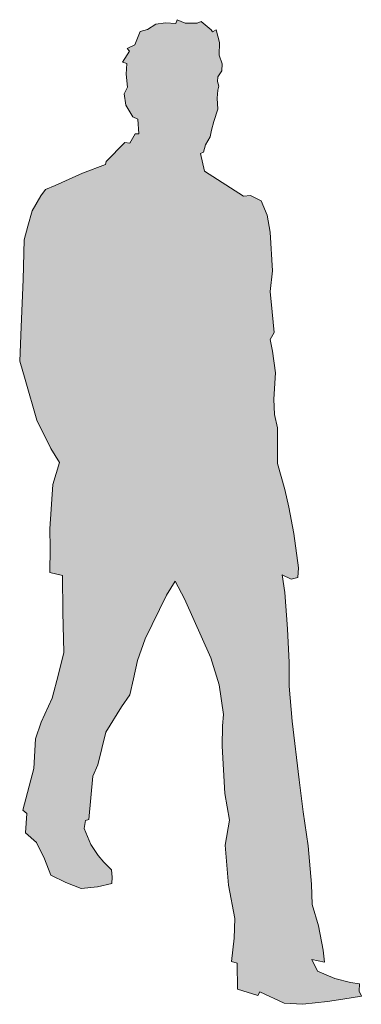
# Model space of a CAD drawing. Header units: metres. Extents: x -69 to 133, y -8 to 26.
# Tile 1 of 103: x -69.254 to -68.643, y 9.697 to 11.455. Entities that reach past the tile are written whole.
import ezdxf

# ---------------------------------------------------------------- set-up
doc = ezdxf.new("R2010")
doc.units = ezdxf.units.M
doc.header["$MEASUREMENT"] = 0
doc.layers.add('60 Ausstattung außen', color=7, linetype='Continuous')

# ---------------------------------------------------------------- blocks, each defined once
blk = doc.blocks.new('Mann gehend Kontur 02 27[7]_2', base_point=(-68.7479, 9.6968))
at = {"layer": '60 Ausstattung außen', "linetype": 'Continuous', "lineweight": 0, "true_color": 0xffffff}
blk.add_hatch(color=7, dxfattribs=at).paths.add_polyline_path([(-68.9758, 10.452), (-68.959, 10.4208), (-68.912, 10.3153), (-68.8974, 10.2674), (-68.8896, 10.2144), (-68.8913, 10.1942), (-68.8918, 10.1575), (-68.8873, 10.073), (-68.8789, 10.0255), (-68.8862, 9.9809), (-68.8806, 9.9093), (-68.8689, 9.8501), (-68.8705, 9.8146), (-68.875, 9.7735), (-68.8649, 9.7701), (-68.8644, 9.7239), (-68.828, 9.7126), (-68.8246, 9.7188), (-68.7809, 9.6991), (-68.7479, 9.6968), (-68.7036, 9.7019), (-68.6762, 9.7058), (-68.6431, 9.7115), (-68.6471, 9.7205), (-68.6465, 9.7335), (-68.6627, 9.7357), (-68.6907, 9.743), (-68.7216, 9.756), (-68.7316, 9.7769), (-68.7087, 9.7718), (-68.7115, 9.7932), (-68.7199, 9.8372), (-68.7311, 9.875), (-68.7322, 9.911), (-68.7384, 9.9798), (-68.7468, 10.0407), (-68.754, 10.0976), (-68.7669, 10.2025), (-68.772, 10.2645), (-68.772, 10.3068), (-68.7748, 10.3671), (-68.7798, 10.4319), (-68.7848, 10.4635), (-68.7686, 10.4556), (-68.7568, 10.459), (-68.7557, 10.4759), (-68.7636, 10.5373), (-68.7725, 10.5842), (-68.7798, 10.6158), (-68.7932, 10.662), (-68.7927, 10.7257), (-68.7983, 10.75), (-68.7994, 10.7772), (-68.7966, 10.824), (-68.8016, 10.8628), (-68.8061, 10.8837), (-68.7988, 10.8961), (-68.8022, 10.9329), (-68.8061, 10.9695), (-68.8016, 11.0062), (-68.8061, 11.0755), (-68.8112, 11.1055), (-68.8224, 11.1309), (-68.8414, 11.1405), (-68.8537, 11.1393), (-68.9232, 11.1839), (-68.9305, 11.2154), (-68.9254, 11.2183), (-68.9215, 11.2312), (-68.9131, 11.2453), (-68.9109, 11.2572), (-68.9069, 11.2729), (-68.8997, 11.2949), (-68.9008, 11.3147), (-68.8997, 11.3288), (-68.898, 11.3361), (-68.9002, 11.344), (-68.8997, 11.3526), (-68.8924, 11.3633), (-68.8918, 11.3757), (-68.8969, 11.3909), (-68.8965, 11.4137), (-68.9028, 11.4362), (-68.9092, 11.433), (-68.9116, 11.4366), (-68.9293, 11.4512), (-68.9366, 11.4484), (-68.9579, 11.4484), (-68.9725, 11.4545), (-68.9746, 11.448), (-68.9932, 11.449), (-69.0106, 11.4467), (-69.0251, 11.437), (-69.0385, 11.4334), (-69.0481, 11.4099), (-69.0616, 11.4031), (-69.0576, 11.3981), (-69.0699, 11.3789), (-69.0621, 11.3761), (-69.0632, 11.3575), (-69.061, 11.3338), (-69.0671, 11.322), (-69.0638, 11.3017), (-69.0514, 11.2814), (-69.0425, 11.2769), (-69.0408, 11.2508), (-69.0475, 11.2508), (-69.057, 11.2339), (-69.066, 11.235), (-69.0991, 11.2012), (-69.1002, 11.1961), (-69.1411, 11.1804), (-69.1904, 11.1584), (-69.2077, 11.1516), (-69.2161, 11.1403), (-69.2312, 11.1133), (-69.2391, 11.0861), (-69.2458, 11.0613), (-69.2475, 10.9908), (-69.2508, 10.9061), (-69.2536, 10.8452), (-69.2441, 10.8125), (-69.2228, 10.7398), (-69.1982, 10.6889), (-69.1825, 10.6641), (-69.1943, 10.6247), (-69.1999, 10.5456), (-69.1993, 10.5112), (-69.1999, 10.4678), (-69.1769, 10.4622), (-69.1763, 10.3968), (-69.1747, 10.3251), (-69.1845, 10.2864), (-69.1956, 10.2436), (-69.215, 10.2005), (-69.2251, 10.1705), (-69.2284, 10.1175), (-69.248, 10.0436), (-69.241, 10.0373), (-69.2434, 10.0027), (-69.2237, 9.9856), (-69.2094, 9.9563), (-69.1982, 9.9275), (-69.1713, 9.914), (-69.1439, 9.9038), (-69.1147, 9.9067), (-69.089, 9.9123), (-69.0884, 9.9236), (-69.0894, 9.9366), (-69.1035, 9.9506), (-69.1136, 9.9625), (-69.1265, 9.9822), (-69.1383, 10.0109), (-69.136, 10.025), (-69.1299, 10.0267), (-69.1231, 10.1041), (-69.1142, 10.1244), (-69.0996, 10.1825), (-69.0716, 10.2276), (-69.0565, 10.249), (-69.0503, 10.2777), (-69.043, 10.3106), (-69.0296, 10.3495), (-68.991, 10.4272)])
at = {"layer": '60 Ausstattung außen', "color": 7, "linetype": 'Continuous', "lineweight": 13, "flags": 128}
blk.add_lwpolyline([(-68.9758, 10.452), (-68.991, 10.4272), (-69.0296, 10.3495), (-69.043, 10.3106), (-69.0503, 10.2777), (-69.0565, 10.249), (-69.0716, 10.2276), (-69.0996, 10.1825), (-69.1142, 10.1244), (-69.1231, 10.1041), (-69.1299, 10.0267), (-69.136, 10.025), (-69.1383, 10.0109), (-69.1265, 9.9822), (-69.1136, 9.9625), (-69.1035, 9.9506), (-69.0894, 9.9366), (-69.0884, 9.9236), (-69.089, 9.9123), (-69.1147, 9.9067), (-69.1439, 9.9038), (-69.1713, 9.914), (-69.1982, 9.9275), (-69.2094, 9.9563), (-69.2237, 9.9856), (-69.2434, 10.0027), (-69.241, 10.0373), (-69.248, 10.0436), (-69.2284, 10.1175), (-69.2251, 10.1705), (-69.215, 10.2005), (-69.1956, 10.2436), (-69.1845, 10.2864), (-69.1747, 10.3251), (-69.1763, 10.3968), (-69.1769, 10.4622), (-69.1999, 10.4678), (-69.1993, 10.5112), (-69.1999, 10.5456), (-69.1943, 10.6247), (-69.1825, 10.6641), (-69.1982, 10.6889), (-69.2228, 10.7398), (-69.2441, 10.8125), (-69.2536, 10.8452), (-69.2508, 10.9061), (-69.2475, 10.9908), (-69.2458, 11.0613), (-69.2391, 11.0861), (-69.2312, 11.1133), (-69.2161, 11.1403), (-69.2077, 11.1516), (-69.1904, 11.1584), (-69.1411, 11.1804), (-69.1002, 11.1961), (-69.0991, 11.2012), (-69.066, 11.235), (-69.057, 11.2339), (-69.0475, 11.2508), (-69.0408, 11.2508), (-69.0425, 11.2769), (-69.0514, 11.2814), (-69.0638, 11.3017), (-69.0671, 11.322), (-69.061, 11.3338), (-69.0632, 11.3575), (-69.0621, 11.3761), (-69.0699, 11.3789), (-69.0576, 11.3981), (-69.0616, 11.4031), (-69.0481, 11.4099), (-69.0385, 11.4334), (-69.0251, 11.437), (-69.0106, 11.4467), (-68.9932, 11.449), (-68.9746, 11.448), (-68.9725, 11.4545), (-68.9579, 11.4484), (-68.9366, 11.4484), (-68.9293, 11.4512), (-68.9116, 11.4366), (-68.9092, 11.433), (-68.9028, 11.4362), (-68.8965, 11.4137), (-68.8969, 11.3909), (-68.8918, 11.3757), (-68.8924, 11.3633), (-68.8997, 11.3526), (-68.9002, 11.344), (-68.898, 11.3361), (-68.8997, 11.3288), (-68.9008, 11.3147), (-68.8997, 11.2949), (-68.9069, 11.2729), (-68.9109, 11.2572), (-68.9131, 11.2453), (-68.9215, 11.2312), (-68.9254, 11.2183), (-68.9305, 11.2154), (-68.9232, 11.1839), (-68.8537, 11.1393), (-68.8414, 11.1405), (-68.8224, 11.1309), (-68.8112, 11.1055), (-68.8061, 11.0755), (-68.8016, 11.0062), (-68.8061, 10.9695), (-68.8022, 10.9329), (-68.7988, 10.8961), (-68.8061, 10.8837), (-68.8016, 10.8628), (-68.7966, 10.824), (-68.7994, 10.7772), (-68.7983, 10.75), (-68.7927, 10.7257), (-68.7932, 10.662), (-68.7798, 10.6158), (-68.7725, 10.5842), (-68.7636, 10.5373), (-68.7557, 10.4759), (-68.7568, 10.459), (-68.7686, 10.4556), (-68.7848, 10.4635), (-68.7798, 10.4319), (-68.7748, 10.3671), (-68.772, 10.3068), (-68.772, 10.2645), (-68.7669, 10.2025), (-68.754, 10.0976), (-68.7468, 10.0407), (-68.7384, 9.9798), (-68.7322, 9.911), (-68.7311, 9.875), (-68.7199, 9.8372), (-68.7115, 9.7932), (-68.7087, 9.7718), (-68.7316, 9.7769), (-68.7216, 9.756), (-68.6907, 9.743), (-68.6627, 9.7357), (-68.6465, 9.7335), (-68.6471, 9.7205), (-68.6431, 9.7115), (-68.6762, 9.7058), (-68.7036, 9.7019), (-68.7479, 9.6968), (-68.7809, 9.6991), (-68.8246, 9.7188), (-68.828, 9.7126), (-68.8644, 9.7239), (-68.8649, 9.7701), (-68.875, 9.7735), (-68.8705, 9.8146), (-68.8689, 9.8501), (-68.8806, 9.9093), (-68.8862, 9.9809), (-68.8789, 10.0255), (-68.8873, 10.073), (-68.8918, 10.1575), (-68.8913, 10.1942), (-68.8896, 10.2144), (-68.8974, 10.2674), (-68.912, 10.3153), (-68.959, 10.4208)], close=True, dxfattribs=at)

msp = doc.modelspace()

# ---------------------------------------------------------------- block references
at = {"layer": '60 Ausstattung außen', "color": 7, "linetype": 'Continuous', "lineweight": 13}
msp.add_blockref('Mann gehend Kontur 02 27[7]_2', (-68.7479, 9.6968), dxfattribs=at)

doc.saveas('drawing.dxf')
